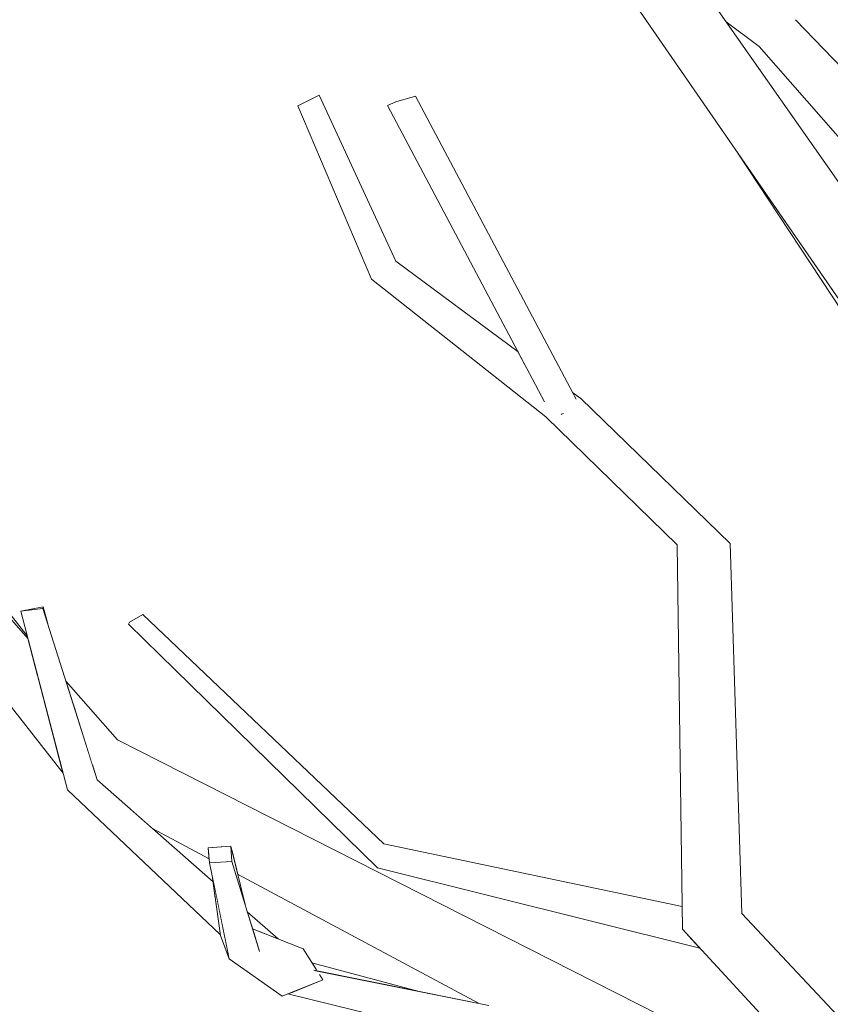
# Model space of a CAD drawing. Extents: x -289599 to -184549, y 66678 to 295474.
# Tile 179 of 256: x -265590 to -265452, y 71641 to 71808. Entities that reach past the tile are written whole.
import ezdxf

# ---------------------------------------------------------------- set-up
doc = ezdxf.new("R2010")
doc.units = 0
doc.header["$MEASUREMENT"] = 0
doc.linetypes.add('Wipeout_Contour', pattern=[1000, 0, -1000])
doc.layers.add('arch drzewa', color=8, linetype='Continuous')
doc.layers.add('arch drzewa_Nr_Pióra__4', color=8, linetype='Continuous', lineweight=9)

msp = doc.modelspace()

# ---------------------------------------------------------------- wipeouts: each hides what was drawn before it
at = {"color": 254, "linetype": 'Wipeout_Contour', "lineweight": 0, "ltscale": 1288931.8797285}
msp.add_wipeout([(-265457.77, 71808.06), (-265463.9, 71803.53), (-265434.9, 71781.98), (-265434.95, 71784.37)], dxfattribs=at).dxf.layer = 'arch drzewa'
at = {"color": 254, "linetype": 'Wipeout_Contour', "lineweight": 0, "ltscale": 1289159.870077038}
msp.add_wipeout([(-265525.7, 71767.03), (-265529.86, 71763.94), (-265503.51, 71748.93), (-265504.92, 71751.59)], dxfattribs=at).dxf.layer = 'arch drzewa'
at = {"color": 254, "linetype": 'Wipeout_Contour', "lineweight": 0, "ltscale": 1934145.314064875}
msp.add_wipeout([(-265601.73, 71719.12), (-265602.98, 71719.53), (-265588.3, 71702.89), (-265588.41, 71703.3), (-265600.28, 71718.42), (-265600.56, 71718.05)], dxfattribs=at).dxf.layer = 'arch drzewa'
at = {"color": 254, "linetype": 'Wipeout_Contour', "lineweight": 0, "ltscale": 1288804.357839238}
msp.add_wipeout([(-265466.85, 71656.11), (-265476.98, 71653.46), (-265437.49, 71622.04), (-265436.49, 71623.74)], dxfattribs=at).dxf.layer = 'arch drzewa'

# ---------------------------------------------------------------- next in the draw order: wipeouts: each hides what was drawn before it
at = {"color": 254, "linetype": 'Wipeout_Contour', "lineweight": 0, "ltscale": 1611116.993383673}
msp.add_wipeout([(-265434.9, 71781.98), (-265463.9, 71803.53), (-265436.33, 71771.96), (-265436.21, 71772.02), (-265434.79, 71775.99)], dxfattribs=at).dxf.layer = 'arch drzewa'
at = {"color": 254, "linetype": 'Wipeout_Contour', "lineweight": 0, "ltscale": 966946.910187}
msp.add_wipeout([(-265525.7, 71767.03), (-265538.76, 71795.22), (-265542.4, 71793.44)], dxfattribs=at).dxf.layer = 'arch drzewa'
at = {"color": 254, "linetype": 'Wipeout_Contour', "lineweight": 0, "ltscale": 1289425.253340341}
msp.add_wipeout([(-265602.98, 71719.53), (-265609.83, 71715), (-265586.62, 71696.46), (-265588.3, 71702.89)], dxfattribs=at).dxf.layer = 'arch drzewa'
at = {"color": 254, "linetype": 'Wipeout_Contour', "lineweight": 0, "ltscale": 966695.800748}
msp.add_wipeout([(-265466.85, 71656.11), (-265468.85, 71719.01), (-265477.87, 71718.8)], dxfattribs=at).dxf.layer = 'arch drzewa'
at = {"color": 254, "linetype": 'Wipeout_Contour', "lineweight": 0, "ltscale": 1933127.195690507}
msp.add_wipeout([(-265476.98, 71653.46), (-265440.7, 71614.16), (-265433.26, 71614.01), (-265439.95, 71615.82), (-265440.14, 71617.54), (-265437.49, 71622.04)], dxfattribs=at).dxf.layer = 'arch drzewa'

# ---------------------------------------------------------------- next in the draw order: wipeouts: each hides what was drawn before it
at = {"color": 254, "linetype": 'Wipeout_Contour', "lineweight": 0, "ltscale": 1611288.336233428}
msp.add_wipeout([(-265457.77, 71808.06), (-265477.42, 71819.35), (-265477.24, 71818.72), (-265469.54, 71807.72), (-265463.9, 71803.53)], dxfattribs=at).dxf.layer = 'arch drzewa'
at = {"color": 254, "linetype": 'Wipeout_Contour', "lineweight": 0, "ltscale": 966686.62455}
msp.add_wipeout([(-265466.85, 71656.11), (-265477.87, 71718.8), (-265476.98, 71653.46)], dxfattribs=at).dxf.layer = 'arch drzewa'

# ---------------------------------------------------------------- next in the draw order: wipeouts: each hides what was drawn before it
at = {"color": 254, "linetype": 'Wipeout_Contour', "lineweight": 0, "ltscale": 2578107.988325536}
msp.add_wipeout([(-265500.23, 71740.57), (-265468.85, 71719.01), (-265494.24, 71743.65), (-265495.97, 71742.77), (-265497.44, 71741.03), (-265497.54, 71741), (-265497.56, 71740.99), (-265498.27, 71741.58)], dxfattribs=at).dxf.layer = 'arch drzewa'
at = {"color": 254, "linetype": 'Wipeout_Contour', "lineweight": 0, "ltscale": 1289014.089779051}
msp.add_wipeout([(-265527.78, 71667.98), (-265529.22, 71665.27), (-265477.02, 71656.99), (-265477.03, 71657.3)], dxfattribs=at).dxf.layer = 'arch drzewa'

# ---------------------------------------------------------------- next in the draw order: wipeouts: each hides what was drawn before it
at = {"color": 254, "linetype": 'Wipeout_Contour', "lineweight": 0, "ltscale": 966798.764687}
msp.add_wipeout([(-265495.66, 71744.71), (-265495.47, 71744.35), (-265494.24, 71743.65)], dxfattribs=at).dxf.layer = 'arch drzewa'
at = {"color": 254, "linetype": 'Wipeout_Contour', "lineweight": 0, "ltscale": 966748.56294}
msp.add_wipeout([(-265500.23, 71740.57), (-265477.87, 71718.8), (-265468.85, 71719.01)], dxfattribs=at).dxf.layer = 'arch drzewa'
at = {"color": 254, "linetype": 'Wipeout_Contour', "lineweight": 0, "ltscale": 966937.984757}
msp.add_wipeout([(-265527.78, 71667.98), (-265568.77, 71706.97), (-265571.02, 71705.62)], dxfattribs=at).dxf.layer = 'arch drzewa'
at = {"color": 254, "linetype": 'Wipeout_Contour', "lineweight": 0, "ltscale": 1288961.072638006}
msp.add_wipeout([(-265477.02, 71656.99), (-265529.22, 71665.27), (-265476.96, 71653.44), (-265476.98, 71653.46)], dxfattribs=at).dxf.layer = 'arch drzewa'

# ---------------------------------------------------------------- next in the draw order: wipeouts: each hides what was drawn before it
at = {"color": 254, "linetype": 'Wipeout_Contour', "lineweight": 0, "ltscale": 2578061.186799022}
msp.add_wipeout([(-265484.25, 71814.04), (-265486.37, 71812.62), (-265404.24, 71714.54), (-265477.24, 71818.72), (-265480.53, 71816.52), (-265479.95, 71814.75), (-265479.8, 71813.76), (-265480.67, 71813.66)], dxfattribs=at).dxf.layer = 'arch drzewa'
at = {"color": 254, "linetype": 'Wipeout_Contour', "lineweight": 0, "ltscale": 1611391.884889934}
msp.add_wipeout([(-265529.86, 71763.94), (-265500.23, 71740.57), (-265498.27, 71741.58), (-265500.47, 71743.2), (-265503.51, 71748.93)], dxfattribs=at).dxf.layer = 'arch drzewa'
at = {"color": 254, "linetype": 'Wipeout_Contour', "lineweight": 0, "ltscale": 1289064.925273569}
msp.add_wipeout([(-265495.97, 71742.77), (-265494.24, 71743.65), (-265495.47, 71744.35), (-265495.11, 71743.67)], dxfattribs=at).dxf.layer = 'arch drzewa'
at = {"color": 254, "linetype": 'Wipeout_Contour', "lineweight": 0, "ltscale": 1289012.041044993}
msp.add_wipeout([(-265529.22, 71665.27), (-265528.85, 71663.9), (-265476.85, 71653.33), (-265476.96, 71653.44)], dxfattribs=at).dxf.layer = 'arch drzewa'

# ---------------------------------------------------------------- next in the draw order: wipeouts: each hides what was drawn before it
at = {"color": 254, "linetype": 'Wipeout_Contour', "lineweight": 0, "ltscale": 1933166.118039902}
msp.add_wipeout([(-265486.37, 71812.62), (-265416.97, 71712.11), (-265413.96, 71713.08), (-265412.94, 71712.34), (-265412.21, 71711.27), (-265404.24, 71714.54)], dxfattribs=at).dxf.layer = 'arch drzewa'
at = {"color": 254, "linetype": 'Wipeout_Contour', "lineweight": 0, "ltscale": 966930.900987}
msp.add_wipeout([(-265542.4, 71793.44), (-265529.86, 71763.94), (-265525.7, 71767.03)], dxfattribs=at).dxf.layer = 'arch drzewa'
at = {"color": 254, "linetype": 'Wipeout_Contour', "lineweight": 0, "ltscale": 966890.066016}
msp.add_wipeout([(-265571.02, 71705.62), (-265529.22, 71665.27), (-265527.78, 71667.98)], dxfattribs=at).dxf.layer = 'arch drzewa'
at = {"color": 254, "linetype": 'Wipeout_Contour', "lineweight": 0, "ltscale": 966728.761154}
msp.add_wipeout([(-265528.85, 71663.9), (-265473.99, 71650.22), (-265476.85, 71653.33)], dxfattribs=at).dxf.layer = 'arch drzewa'

# ---------------------------------------------------------------- next in the draw order: linework, layer by layer
at = {"layer": 'arch drzewa_Nr_Pióra__4', "linetype": 'Continuous'}
for p, q in [((-265463.9, 71803.53), (-265469.54, 71807.72)), ((-265538.76, 71795.22), (-265542.4, 71793.44)), ((-265529.86, 71763.94), (-265542.4, 71793.44)), ((-265468.85, 71719.01), (-265494.24, 71743.65))]:
    msp.add_line(p, q, dxfattribs=at)

# ---------------------------------------------------------------- next in the draw order: wipeouts: each hides what was drawn before it
at = {"color": 254, "linetype": 'Wipeout_Contour', "lineweight": 0, "ltscale": 1933694.307583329}
msp.add_wipeout([(-265527.15, 71793.47), (-265500.47, 71743.2), (-265498.27, 71741.58), (-265497.56, 71740.99), (-265497.54, 71741), (-265525.71, 71794.08)], dxfattribs=at).dxf.layer = 'arch drzewa'
at = {"color": 254, "linetype": 'Wipeout_Contour', "lineweight": 0, "ltscale": 2577540.606020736}
msp.add_wipeout([(-265467.54, 71785.35), (-265420.55, 71714.07), (-265419.19, 71712.97), (-265419.46, 71713.71), (-265418.09, 71712.07), (-265416.67, 71710.91), (-265417.34, 71711.99), (-265416.97, 71712.11)], dxfattribs=at).dxf.layer = 'arch drzewa'
at = {"color": 254, "linetype": 'Wipeout_Contour', "lineweight": 0, "ltscale": 966940.617507}
msp.add_wipeout([(-265529.22, 71665.27), (-265571.02, 71705.62), (-265571.2, 71705.32)], dxfattribs=at).dxf.layer = 'arch drzewa'

# ---------------------------------------------------------------- next in the draw order: linework, layer by layer
at = {"layer": 'arch drzewa_Nr_Pióra__4', "linetype": 'Continuous'}
for p, q in [((-265404.24, 71714.54), (-265477.24, 71818.72)), ((-265416.97, 71712.11), (-265486.37, 71812.62)), ((-265434.95, 71784.37), (-265457.77, 71808.06)), ((-265436.33, 71771.96), (-265463.9, 71803.53)), ((-265420.55, 71714.07), (-265467.54, 71785.35))]:
    msp.add_line(p, q, dxfattribs=at)

# ---------------------------------------------------------------- next in the draw order: wipeouts: each hides what was drawn before it
at = {"color": 254, "linetype": 'Wipeout_Contour', "lineweight": 0, "ltscale": 1933682.946115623}
msp.add_wipeout([(-265525.71, 71794.08), (-265497.54, 71741), (-265497.44, 71741.03), (-265495.97, 71742.77), (-265495.11, 71743.67), (-265522.38, 71795.05)], dxfattribs=at).dxf.layer = 'arch drzewa'
at = {"color": 254, "linetype": 'Wipeout_Contour', "lineweight": 0, "ltscale": 966890.215733}
msp.add_wipeout([(-265571.2, 71705.32), (-265528.85, 71663.9), (-265529.22, 71665.27)], dxfattribs=at).dxf.layer = 'arch drzewa'

# ---------------------------------------------------------------- next in the draw order: linework, layer by layer
at = {"layer": 'arch drzewa_Nr_Pióra__4', "linetype": 'Continuous'}
for p, q in [((-265525.7, 71767.03), (-265538.76, 71795.22)), ((-265522.38, 71795.05), (-265525.71, 71794.08)), ((-265495.05, 71743.56), (-265522.38, 71795.05)), ((-265525.71, 71794.08), (-265527.15, 71793.47)), ((-265500.41, 71743.1), (-265527.15, 71793.47)), ((-265504.92, 71751.59), (-265525.7, 71767.03)), ((-265500.23, 71740.57), (-265529.86, 71763.94)), ((-265494.24, 71743.65), (-265495.66, 71744.71)), ((-265477.87, 71718.8), (-265500.23, 71740.57)), ((-265497.54, 71741), (-265497.62, 71740.97)), ((-265497.21, 71741.1), (-265497.54, 71741)), ((-265568.77, 71706.97), (-265571.02, 71705.62)), ((-265571.02, 71705.62), (-265571.2, 71705.32))]:
    msp.add_line(p, q, dxfattribs=at)

# ---------------------------------------------------------------- next in the draw order: wipeouts: each hides what was drawn before it
at = {"color": 254, "linetype": 'Wipeout_Contour', "lineweight": 0, "ltscale": 2900761.408352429}
msp.add_wipeout([(-265577.28, 71681.25), (-265576.53, 71678.86), (-265575.99, 71678.36), (-265570.87, 71673.86), (-265555.06, 71667.46), (-265553.79, 71667.54), (-265553.63, 71666.89), (-265466.83, 71631.77), (-265573.06, 71685.62)], dxfattribs=at).dxf.layer = 'arch drzewa'

# ---------------------------------------------------------------- next in the draw order: wipeouts: each hides what was drawn before it
at = {"color": 254, "linetype": 'Wipeout_Contour', "lineweight": 0, "ltscale": 967001.858781}
msp.add_wipeout([(-265581.81, 71695.54), (-265580.57, 71691.62), (-265573.06, 71685.62)], dxfattribs=at).dxf.layer = 'arch drzewa'
at = {"color": 254, "linetype": 'Wipeout_Contour', "lineweight": 0, "ltscale": 966986.579037}
msp.add_wipeout([(-265576.53, 71678.86), (-265576.51, 71678.82), (-265575.99, 71678.36)], dxfattribs=at).dxf.layer = 'arch drzewa'
at = {"color": 254, "linetype": 'Wipeout_Contour', "lineweight": 0, "ltscale": 1611561.895400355}
msp.add_wipeout([(-265555.06, 71667.46), (-265570.87, 71673.86), (-265567.13, 71670.58), (-265557.47, 71665.4), (-265557.61, 71667.3)], dxfattribs=at).dxf.layer = 'arch drzewa'
at = {"color": 254, "linetype": 'Wipeout_Contour', "lineweight": 0, "ltscale": 2255806.168127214}
msp.add_wipeout([(-265466.83, 71631.77), (-265553.63, 71666.89), (-265552.63, 71662.81), (-265511.67, 71640.85), (-265509.91, 71640.5), (-265509.07, 71639.46), (-265480.41, 71624.1)], dxfattribs=at).dxf.layer = 'arch drzewa'

# ---------------------------------------------------------------- next in the draw order: linework, layer by layer
at = {"layer": 'arch drzewa_Nr_Pióra__4', "linetype": 'Continuous'}
for p, q in [((-265476.98, 71653.46), (-265477.87, 71718.8)), ((-265466.85, 71656.11), (-265468.85, 71719.01)), ((-265477.03, 71657.3), (-265527.78, 71667.98)), ((-265473.99, 71650.22), (-265528.85, 71663.9)), ((-265436.49, 71623.74), (-265466.85, 71656.11)), ((-265440.7, 71614.16), (-265476.98, 71653.46))]:
    msp.add_line(p, q, dxfattribs=at)

# ---------------------------------------------------------------- next in the draw order: wipeouts: each hides what was drawn before it
at = {"color": 254, "linetype": 'Wipeout_Contour', "lineweight": 0, "ltscale": 967049.086357}
msp.add_wipeout([(-265609.83, 71715), (-265582.32, 71679.99), (-265586.62, 71696.46)], dxfattribs=at).dxf.layer = 'arch drzewa'
at = {"color": 254, "linetype": 'Wipeout_Contour', "lineweight": 0, "ltscale": 966994.201274}
msp.add_wipeout([(-265580.57, 71691.62), (-265577.28, 71681.25), (-265573.06, 71685.62)], dxfattribs=at).dxf.layer = 'arch drzewa'
at = {"color": 254, "linetype": 'Wipeout_Contour', "lineweight": 0, "ltscale": 1289273.643240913}
msp.add_wipeout([(-265581.58, 71677.15), (-265556.42, 71658.73), (-265556.81, 71661.51), (-265576.51, 71678.82)], dxfattribs=at).dxf.layer = 'arch drzewa'
at = {"color": 254, "linetype": 'Wipeout_Contour', "lineweight": 0, "ltscale": 1289184.48354038}
msp.add_wipeout([(-265550.99, 71656.4), (-265550.34, 71654.27), (-265548.37, 71652.84), (-265545.72, 71651.78)], dxfattribs=at).dxf.layer = 'arch drzewa'
at = {"color": 254, "linetype": 'Wipeout_Contour', "lineweight": 0, "ltscale": 1289123.159054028}
msp.add_wipeout([(-265539.98, 71647.73), (-265539.23, 71646.54), (-265539.59, 71646.44), (-265521.76, 71642.87)], dxfattribs=at).dxf.layer = 'arch drzewa'

# ---------------------------------------------------------------- next in the draw order: wipeouts: each hides what was drawn before it
at = {"color": 254, "linetype": 'Wipeout_Contour', "lineweight": 0, "ltscale": 967034.132823}
msp.add_wipeout([(-265585.75, 71707.96), (-265584.93, 71705.38), (-265585.68, 71708.25)], dxfattribs=at).dxf.layer = 'arch drzewa'
at = {"color": 254, "linetype": 'Wipeout_Contour', "lineweight": 0, "ltscale": 966941.223357}
msp.add_wipeout([(-265556.42, 71658.73), (-265581.58, 71677.15), (-265555.55, 71652.46)], dxfattribs=at).dxf.layer = 'arch drzewa'
at = {"color": 254, "linetype": 'Wipeout_Contour', "lineweight": 0, "ltscale": 966890.289456}
msp.add_wipeout([(-265550.34, 71654.27), (-265550.11, 71653.53), (-265548.37, 71652.84)], dxfattribs=at).dxf.layer = 'arch drzewa'
at = {"color": 254, "linetype": 'Wipeout_Contour', "lineweight": 0, "ltscale": 1611396.110901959}
msp.add_wipeout([(-265538.14, 71644.82), (-265543.6, 71642.62), (-265509.91, 71640.5), (-265539.61, 71646.45), (-265538.68, 71645.67)], dxfattribs=at).dxf.layer = 'arch drzewa'

# ---------------------------------------------------------------- next in the draw order: wipeouts: each hides what was drawn before it
at = {"color": 254, "linetype": 'Wipeout_Contour', "lineweight": 0, "ltscale": 967023.190346}
msp.add_wipeout([(-265576.51, 71678.82), (-265585.75, 71707.96), (-265589.5, 71707.49)], dxfattribs=at).dxf.layer = 'arch drzewa'
at = {"color": 254, "linetype": 'Wipeout_Contour', "lineweight": 0, "ltscale": 966880.356464}
msp.add_wipeout([(-265550.11, 71653.53), (-265548.93, 71649.67), (-265541.47, 71650.08)], dxfattribs=at).dxf.layer = 'arch drzewa'
at = {"color": 254, "linetype": 'Wipeout_Contour', "lineweight": 0, "ltscale": 1289096.468382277}
msp.add_wipeout([(-265543.6, 71642.62), (-265544.08, 71642.43), (-265520.18, 71636.6), (-265509.91, 71640.5)], dxfattribs=at).dxf.layer = 'arch drzewa'

# ---------------------------------------------------------------- next in the draw order: wipeouts: each hides what was drawn before it
at = {"color": 254, "linetype": 'Wipeout_Contour', "lineweight": 0, "ltscale": 967011.665792}
msp.add_wipeout([(-265589.5, 71707.49), (-265581.58, 71677.15), (-265576.51, 71678.82)], dxfattribs=at).dxf.layer = 'arch drzewa'
at = {"color": 254, "linetype": 'Wipeout_Contour', "lineweight": 0, "ltscale": 2256009.03160479}
msp.add_wipeout([(-265548.93, 71649.67), (-265538.14, 71644.82), (-265538.68, 71645.67), (-265539.61, 71646.45), (-265539.59, 71646.44), (-265539.23, 71646.54), (-265541.47, 71650.08)], dxfattribs=at).dxf.layer = 'arch drzewa'

# ---------------------------------------------------------------- next in the draw order: linework, layer by layer
at = {"layer": 'arch drzewa_Nr_Pióra__4', "linetype": 'Continuous'}
for p, q in [((-265573.06, 71685.62), (-265581.81, 71695.54)), ((-265575.99, 71678.36), (-265576.53, 71678.86))]:
    msp.add_line(p, q, dxfattribs=at)

# ---------------------------------------------------------------- next in the draw order: wipeouts: each hides what was drawn before it
at = {"color": 254, "linetype": 'Wipeout_Contour', "lineweight": 0, "ltscale": 967039.888729}
msp.add_wipeout([(-265589.5, 71707.49), (-265585.75, 71707.96), (-265585.68, 71708.25)], dxfattribs=at).dxf.layer = 'arch drzewa'
at = {"color": 254, "linetype": 'Wipeout_Contour', "lineweight": 0, "ltscale": 966878.76872}
msp.add_wipeout([(-265548.93, 71649.67), (-265554.08, 71648.4), (-265538.14, 71644.82)], dxfattribs=at).dxf.layer = 'arch drzewa'

# ---------------------------------------------------------------- next in the draw order: linework, layer by layer
at = {"layer": 'arch drzewa_Nr_Pióra__4', "linetype": 'Continuous'}
for p, q in [((-265588.3, 71702.89), (-265602.98, 71719.53)), ((-265588.41, 71703.3), (-265600.28, 71718.42)), ((-265582.32, 71679.99), (-265609.83, 71715)), ((-265589.5, 71707.49), (-265585.68, 71708.25)), ((-265585.75, 71707.96), (-265589.5, 71707.49)), ((-265585.68, 71708.25), (-265585.75, 71707.96)), ((-265576.51, 71678.82), (-265585.75, 71707.96)), ((-265584.93, 71705.38), (-265585.68, 71708.25)), ((-265581.58, 71677.15), (-265589.5, 71707.49))]:
    msp.add_line(p, q, dxfattribs=at)

# ---------------------------------------------------------------- next in the draw order: wipeouts: each hides what was drawn before it
at = {"color": 254, "linetype": 'Wipeout_Contour', "lineweight": 0, "ltscale": 966873.274707}
msp.add_wipeout([(-265538.14, 71644.82), (-265554.08, 71648.4), (-265545.03, 71642.04)], dxfattribs=at).dxf.layer = 'arch drzewa'

# ---------------------------------------------------------------- next in the draw order: linework, layer by layer
at = {"layer": 'arch drzewa_Nr_Pióra__4', "linetype": 'Continuous'}
for p, q in [((-265541.47, 71650.08), (-265539.22, 71646.52)), ((-265521.76, 71642.87), (-265539.98, 71647.73)), ((-265509.91, 71640.5), (-265539.66, 71646.46)), ((-265538.14, 71644.82), (-265545.03, 71642.04)), ((-265538.71, 71645.72), (-265538.14, 71644.82)), ((-265520.18, 71636.6), (-265544.08, 71642.43))]:
    msp.add_line(p, q, dxfattribs=at)

# ---------------------------------------------------------------- next in the draw order: wipeouts: each hides what was drawn before it
at = {"color": 254, "linetype": 'Wipeout_Contour', "lineweight": 0, "ltscale": 966908.29694}
msp.add_wipeout([(-265556.89, 71662.11), (-265555.54, 71652.37), (-265554.08, 71648.4)], dxfattribs=at).dxf.layer = 'arch drzewa'

# ---------------------------------------------------------------- next in the draw order: wipeouts: each hides what was drawn before it
at = {"color": 254, "linetype": 'Wipeout_Contour', "lineweight": 0, "ltscale": 966907.21297}
msp.add_wipeout([(-265553.79, 71667.54), (-265553.61, 71664.98), (-265551.37, 71657.66)], dxfattribs=at).dxf.layer = 'arch drzewa'

# ---------------------------------------------------------------- next in the draw order: wipeouts: each hides what was drawn before it
at = {"color": 254, "linetype": 'Wipeout_Contour', "lineweight": 0, "ltscale": 966906.147053}
msp.add_wipeout([(-265548.93, 71649.67), (-265553.61, 71664.98), (-265557.43, 71664.74)], dxfattribs=at).dxf.layer = 'arch drzewa'

# ---------------------------------------------------------------- next in the draw order: wipeouts: each hides what was drawn before it
at = {"color": 254, "linetype": 'Wipeout_Contour', "lineweight": 0, "ltscale": 966902.260899}
msp.add_wipeout([(-265557.43, 71664.74), (-265554.08, 71648.4), (-265548.93, 71649.67)], dxfattribs=at).dxf.layer = 'arch drzewa'

# ---------------------------------------------------------------- next in the draw order: linework, layer by layer
at = {"layer": 'arch drzewa_Nr_Pióra__4', "linetype": 'Continuous'}
for p, q in [((-265511.67, 71640.85), (-265552.63, 71662.81)), ((-265555.54, 71652.37), (-265556.89, 71662.11)), ((-265545.72, 71651.78), (-265550.99, 71656.4)), ((-265541.47, 71650.08), (-265550.11, 71653.53)), ((-265554.08, 71648.4), (-265555.54, 71652.37)), ((-265554.08, 71648.4), (-265554.15, 71648.76)), ((-265545.03, 71642.04), (-265554.08, 71648.4))]:
    msp.add_line(p, q, dxfattribs=at)

# ---------------------------------------------------------------- next in the draw order: wipeouts: each hides what was drawn before it
at = {"color": 254, "linetype": 'Wipeout_Contour', "lineweight": 0, "ltscale": 1289223.195876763}
msp.add_wipeout([(-265557.43, 71664.74), (-265553.61, 71664.98), (-265553.79, 71667.54), (-265557.61, 71667.3)], dxfattribs=at).dxf.layer = 'arch drzewa'

# ---------------------------------------------------------------- next in the draw order: linework, layer by layer
at = {"layer": 'arch drzewa_Nr_Pióra__4', "linetype": 'Continuous'}
for p, q in [((-265527.78, 71667.98), (-265568.77, 71706.97)), ((-265528.85, 71663.9), (-265571.2, 71705.32)), ((-265466.83, 71631.77), (-265573.06, 71685.62)), ((-265556.81, 71661.51), (-265576.51, 71678.82)), ((-265555.55, 71652.46), (-265581.58, 71677.15)), ((-265557.47, 71665.4), (-265567.13, 71670.58)), ((-265557.61, 71667.3), (-265553.79, 71667.54)), ((-265557.43, 71664.74), (-265557.61, 71667.3)), ((-265557.6, 71667.26), (-265557.61, 71667.3)), ((-265557.6, 71667.25), (-265557.6, 71667.26)), ((-265553.79, 71667.54), (-265553.61, 71664.98)), ((-265551.37, 71657.66), (-265553.79, 71667.54)), ((-265553.61, 71664.98), (-265557.43, 71664.74)), ((-265554.08, 71648.4), (-265557.43, 71664.74)), ((-265548.93, 71649.67), (-265553.61, 71664.98))]:
    msp.add_line(p, q, dxfattribs=at)

doc.saveas('drawing.dxf')
